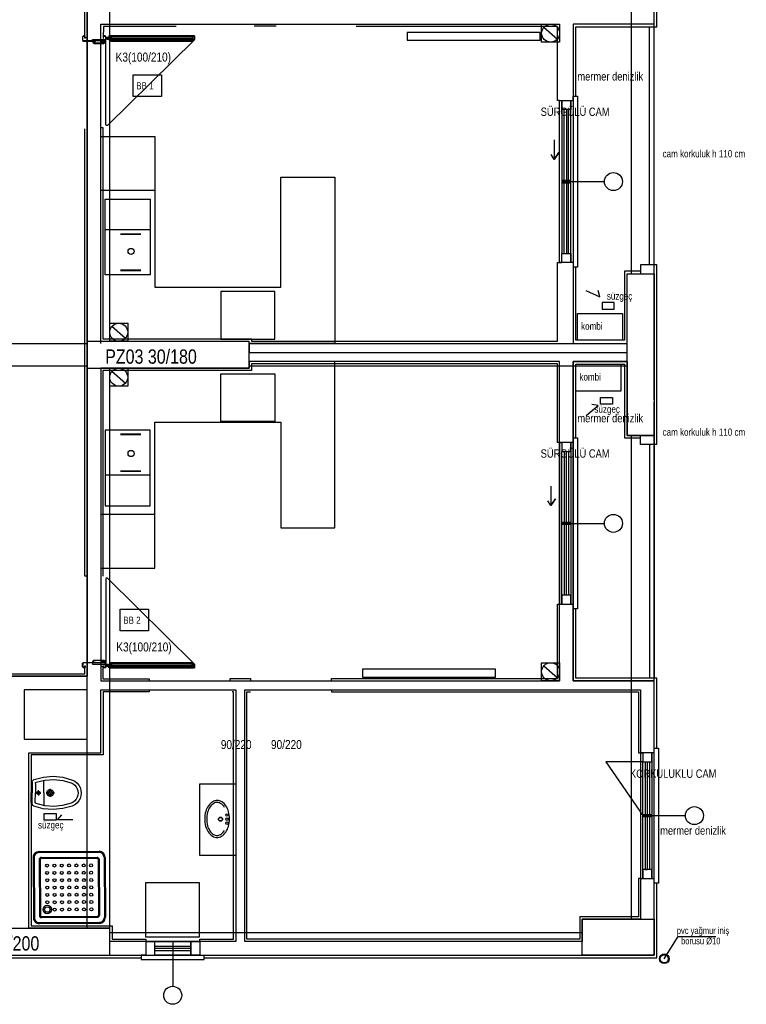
# Model space of a CAD drawing. Header units: centimetres. Extents: x 0 to 14545, y -30 to 2970.
# Tile 4 of 33: x 1694 to 2097, y 654 to 1201. Entities that reach past the tile are written whole.
import ezdxf

# ---------------------------------------------------------------- set-up
doc = ezdxf.new("R2010")
doc.units = ezdxf.units.CM
doc.layers.add('ASN-MIMARI', color=8, linetype='CONTINUOUS')
doc.styles.get("Standard").update_dxf_attribs({"font": 'arial.ttf', "width": 0.8})

msp = doc.modelspace()

# ---------------------------------------------------------------- linework, layer by layer
at = {"layer": 'ASN-MIMARI'}
for p, q in [((1741.8, 1191.23), (1741.53, 1191.23)), ((1741.53, 1190.95), (1743.13, 1190.95)), ((1741.8, 1190.67), (1741.53, 1190.67)), ((1741.53, 1142.82), (1741.53, 1189.8)), ((1742.33, 1190.15), (1742.33, 1191.75)), ((1742.84, 1190.64), (1743.18, 1190.64)), ((1742.87, 1191.19), (1743.18, 1191.19)), ((1744.13, 1190.2), (1744.18, 1190.2)), ((1744.53, 1190.85), (1789.41, 1190.85)), ((1789.81, 1190.2), (1789.76, 1190.2)), ((1766.13, 1084.55), (1741.13, 1084.55)), ((1749.53, 1082.33), (1760.91, 1082.33)), ((1749.53, 1082.03), (1760.91, 1082.03)), ((1760.91, 1062.08), (1749.53, 1062.08)), ((1760.91, 1061.78), (1749.53, 1061.78)), ((1760.91, 970.84), (1749.53, 970.84)), ((1760.91, 970.54), (1749.53, 970.54)), ((1766.13, 948.06), (1741.13, 948.06)), ((1749.53, 950.59), (1760.91, 950.59)), ((1749.53, 950.29), (1760.91, 950.29)), ((1741.53, 890.48), (1741.53, 843.5)), ((1742.33, 843.15), (1742.33, 841.55)), ((1744.13, 843.1), (1744.18, 843.1)), ((1789.81, 843.1), (1789.76, 843.1)), ((1741.8, 842.63), (1741.53, 842.63)), ((1741.53, 842.35), (1743.13, 842.35)), ((1741.8, 842.08), (1741.53, 842.08)), ((1742.84, 842.66), (1743.18, 842.66)), ((1742.87, 842.11), (1743.18, 842.11)), ((1744.53, 842.45), (1789.41, 842.45)), ((1700.56, 777.46), (1700.53, 771.51)), ((1707.03, 771.47), (1707.06, 778.53)), ((1700.05, 776.91), (1700.03, 771.51)), ((1700.56, 777.26), (1700.41, 777.26)), ((1702.3, 776.74), (1702.28, 771.5)), ((1704.03, 771.49), (1704.03, 772.89)), ((1710.53, 771.46), (1710.54, 773.68)), ((1700, 766.11), (1700.03, 771.51)), ((1700.5, 765.56), (1700.53, 771.51)), ((1702.25, 766.25), (1702.28, 771.5)), ((1702.81, 771.49), (1705.36, 771.48)), ((1704.03, 771.49), (1704.02, 770.09)), ((1707.03, 771.47), (1706.99, 764.41)), ((1708.27, 771.47), (1712.84, 771.44)), ((1710.53, 771.46), (1710.52, 769.23)), ((1700.5, 765.76), (1700.35, 765.76)), ((1704.31, 738.82), (1737.67, 739)), ((1701, 735.47), (1701.17, 702.11)), ((1701.55, 735.47), (1701.73, 702.11)), ((1704.32, 738.26), (1737.68, 738.44)), ((1704.34, 734.37), (1704.5, 703.24)), ((1704.89, 734.37), (1705.06, 703.24)), ((1705.44, 735.49), (1736.58, 735.65)), ((1705.45, 734.93), (1736.58, 735.1)), ((1737.14, 734.54), (1737.31, 703.41)), ((1737.7, 734.55), (1737.86, 703.41)), ((1740.47, 735.67), (1740.65, 702.32)), ((1741.03, 735.68), (1741.2, 702.32)), ((1705.62, 702.69), (1736.75, 702.85)), ((1705.62, 702.13), (1736.76, 702.29)), ((1704.52, 699.34), (1737.88, 699.52)), ((1704.53, 698.79), (1737.89, 698.96)), ((2051.7, 679.23), (2059.35, 691.65)), ((2059.35, 691.65), (2080.29, 691.65))]:
    msp.add_line(p, q, dxfattribs=at)
for points in [[(1731.25, 1603.06), (1731.09, 2193.81), (1656.09, 2193.81), (1656.09, 836.31), (1731.09, 836.31)], [(1993.59, 1531.31), (1993.59, 1456.31), (1731.09, 1456.31), (1731.09, 836.31), (1656.09, 836.31), (1656.09, 2193.81), (1731.09, 2193.81), (1731.09, 1604.31), (1743.59, 1604.31), (1743.59, 1531.31), (1993.59, 1531.31)], [(2046.09, 1198.81), (2046.09, 1356.31), (2001.09, 1356.31), (2001.09, 1676.31), (2046.09, 1676.31), (2046.09, 1698.81)], [(1731.09, 1191.31), (1729.84, 1191.31), (1729.84, 1456.31), (1731.09, 1456.31)], [(1731.09, 836.31), (1731.09, 1451.31)], [(2033.59, 1060.06), (2033.59, 1341.31)], [(2046.09, 1060.06), (2046.09, 1341.31)], [(1731.09, 1022.56), (1731.09, 1321.31)], [(1743.59, 1022.56), (1743.59, 1321.31)], [(2001.09, 1158.81), (2002.59, 1158.81), (2002.59, 1197.31), (2046.09, 1197.31), (2047.59, 1197.31), (2047.59, 1236.31)], [(1731.09, 1022.56), (1738.59, 1022.56), (1738.59, 1197.54), (1738.59, 1198.79), (1993.59, 1198.81)], [(1993.59, 1198.81), (1993.59, 1188.81), (1983.59, 1188.81), (1983.59, 1198.81), (1993.59, 1198.81)], [(2046.09, 1198.81), (2001.09, 1198.81), (2001.09, 1041.31), (2001.09, 1021.31), (2031.09, 1021.31), (2031.09, 1060.06), (2046.09, 1060.06)], [(2001.09, 1021.31), (2031.09, 1021.31), (2031.09, 1060.06), (2038.3, 1060.06), (2038.59, 1060.06), (2038.59, 1060.06), (2046.09, 1060.06), (2046.09, 1198.81), (2001.09, 1198.81), (2001.09, 1021.31)], [(1780.61, 1197.54), (1740.11, 1197.54), (1740.03, 1191.11)], [(1836.01, 1197.66), (1823.81, 1197.63)], [(1993.59, 1156.31), (1992.34, 1156.31), (1992.34, 1197.56), (1880.58, 1197.56)], [(1908.93, 1194.27), (1908.93, 1189.89), (1982.82, 1189.89), (1982.82, 1194.27), (1908.93, 1194.27)], [(1984.83, 1197.11), (1992.34, 1190.51)], [(2043.59, 1065.06), (2043.59, 1197.31)], [(2046.09, 1041.56), (2046.09, 1197.31)], [(2046.09, 1041.56), (2046.09, 1197.31)], [(1729.53, 1192.1), (1729.03, 1192.1), (1729.53, 1192.1), (1729.83, 1191.8), (1729.83, 1191.11), (1730.03, 1191.11), (1730.03, 1191.8), (1729.53, 1192.3), (1729.03, 1192.3), (1728.53, 1191.8), (1728.53, 1189.8), (1729.03, 1189.3), (1734.56, 1189.3), (1734.56, 1189.5), (1729.03, 1189.5), (1728.73, 1189.8), (1728.73, 1191.8), (1729.03, 1192.1)], [(1741, 1190.31), (1741, 1189.56), (1734.02, 1189.56), (1734.02, 1190.31), (1741, 1190.31)], [(1739.37, 1189.3), (1741.03, 1189.3), (1741.53, 1189.8), (1741.53, 1191.8), (1741.03, 1192.3), (1740.53, 1192.3), (1740.03, 1191.8), (1740.03, 1191.11), (1740.23, 1191.11), (1740.23, 1191.8), (1740.53, 1192.1), (1741.03, 1192.1), (1741.33, 1191.8), (1741.33, 1189.8), (1741.03, 1189.5), (1739.17, 1189.5), (1739.17, 1188.3), (1740.31, 1188.3), (1740.31, 1188.25), (1734.78, 1188.25), (1734.48, 1188.55), (1734.48, 1188.8), (1734.78, 1189.1), (1735.62, 1189.1), (1735.62, 1189.3), (1734.78, 1189.3), (1734.28, 1188.8), (1734.28, 1188.55), (1734.78, 1188.05), (1740.31, 1188.05), (1740.31, 1188.5), (1739.37, 1188.5), (1739.37, 1189.3)], [(1740.37, 1188.55), (1740.58, 1188.28), (1740.63, 1188.08), (1740.63, 1188.55), (1740.63, 1189.25), (1739.44, 1189.25), (1739.44, 1188.55), (1740.37, 1188.55)], [(1740.33, 1188.65), (1740.26, 1189.15), (1740.53, 1189.15), (1740.53, 1188.59), (1740.39, 1188.65), (1740.37, 1188.65), (1740.33, 1188.65)], [(1790.76, 1190.2), (1742.33, 1142.51), (1741.53, 1142.51)], [(1790.66, 1192.25), (1790.66, 1190.3), (1789.81, 1190.3), (1789.81, 1190.2), (1790.76, 1190.2), (1790.76, 1192.35), (1743.18, 1192.35), (1743.18, 1190.2), (1744.13, 1190.2), (1744.13, 1190.3), (1743.28, 1190.3), (1743.28, 1192.25), (1790.66, 1192.25)], [(1743.28, 1190.55), (1744.23, 1190.55), (1744.23, 1192.15), (1743.28, 1192.15)], [(1790.51, 1190.45), (1789.66, 1190.45), (1789.66, 1189.45), (1744.28, 1189.45), (1744.28, 1190.45), (1743.43, 1190.45), (1743.43, 1190.35), (1744.18, 1190.35), (1744.18, 1189.35), (1789.76, 1189.35), (1789.76, 1190.35), (1790.51, 1190.35), (1790.51, 1190.45)], [(1744.53, 1192), (1746.83, 1192), (1746.83, 1192.2), (1744.33, 1192.2), (1744.33, 1189.5), (1746.83, 1189.5), (1746.83, 1189.7), (1744.53, 1189.7), (1744.53, 1192)], [(1787.06, 1192.2), (1787.06, 1191.95), (1789.36, 1191.95), (1789.36, 1191.6), (1744.58, 1191.6), (1744.58, 1191.95), (1746.88, 1191.95), (1746.88, 1192.2), (1787.06, 1192.2)], [(1787.06, 1189.75), (1789.36, 1189.75), (1789.36, 1190.1), (1744.58, 1190.1), (1744.58, 1189.75), (1746.88, 1189.75), (1746.88, 1189.5), (1787.06, 1189.5), (1787.06, 1189.75)], [(1789.61, 1192.2), (1787.11, 1192.2), (1787.11, 1192), (1789.41, 1192), (1789.41, 1189.7), (1787.11, 1189.7), (1787.11, 1189.5), (1789.61, 1189.5), (1789.61, 1192.2)], [(1790.66, 1190.55), (1789.71, 1190.55), (1789.71, 1192.15), (1790.66, 1192.15)], [(1756.71, 1170.74), (1772.3, 1170.74), (1772.3, 1158.61), (1756.71, 1158.61), (1756.71, 1170.74)], [(1993.59, 1066.31), (1993.59, 1156.31), (2001.09, 1156.31), (2001.09, 1066.31), (1993.59, 1066.31), (1994.84, 1066.31), (1994.84, 1071.31), (1999.84, 1071.31), (1999.84, 1066.31), (1999.84, 1156.31), (1999.84, 1151.31), (1994.84, 1151.31), (1994.84, 1156.31), (1994.84, 1071.31), (1996.09, 1071.31), (1996.09, 1110.68)], [(2001.09, 1156.31), (2001.09, 1158.81), (2003.59, 1158.81), (2003.59, 1086.31), (2003.59, 1063.81), (2001.09, 1063.81)], [(1996.09, 1111.93), (1996.09, 1151.31)], [(1997.34, 1151.31), (1997.34, 1111.93)], [(1998.59, 1111.93), (1998.59, 1151.31)], [(1731.09, 891.99), (1729.84, 891.99), (1729.83, 1140.62)], [(1738.59, 1141.31), (1739.84, 1141.31), (1739.84, 1023.81), (1822.34, 1023.81), (1822.34, 1022.56), (1992.34, 1022.56), (1992.34, 1066.31), (1993.59, 1066.31)], [(1738.59, 1136.31), (1768.59, 1136.31), (1768.59, 1106.31), (1738.59, 1106.31)], [(1738.59, 1136.31), (1768.59, 1136.31), (1768.59, 1052.56), (1838.59, 1052.56), (1838.59, 1113.81), (1868.59, 1113.81), (1868.59, 1021.31), (1821.09, 1021.31)], [(1990.54, 1134.5), (1990.54, 1123.61), (1993.09, 1127.43), (1990.54, 1123.61), (1988.8, 1126.28)], [(1990.54, 1134.5), (1990.54, 1123.61)], [(1738.59, 1021.31), (1738.59, 1111.31)], [(1994.84, 1110.68), (1999.84, 1110.68), (1999.84, 1111.93), (1994.84, 1111.93), (1994.84, 1110.68)], [(1994.84, 1111.31), (2018.46, 1111.31)], [(1997.34, 1110.68), (1997.34, 1071.31), (1998.59, 1071.31), (1998.59, 1110.68)], [(1741.13, 1059.55), (1741.13, 1101.55), (1766.13, 1101.55), (1766.13, 1059.55), (1741.13, 1059.55)], [(2038.59, 1061.56), (2029.59, 1061.56), (2029.59, 1034.06), (2029.59, 1023.06), (2002.59, 1023.06), (2002.59, 1063.81)], [(2046.09, 1040.06), (2046.09, 1065.06), (2038.59, 1065.06), (2038.59, 1060.06)], [(2046.09, 988.81), (2046.09, 965.31), (2047.59, 965.31), (2047.59, 1040.06), (2047.59, 1065.06), (2046.09, 1065.06)], [(2046.09, 1060.06), (2046.09, 970.06), (2031.09, 970.06), (2031.09, 1060.06), (2046.09, 1060.06)], [(1805.4, 1023.63), (1835.4, 1023.63), (1835.4, 1050.27), (1805.4, 1050.27), (1805.4, 1023.63)], [(2008.12, 1050.75), (2015.9, 1047.25), (2014.97, 1050.71)], [(2023.95, 1044.06), (2017.25, 1044.06), (2017.25, 1040.36), (2023.95, 1040.36), (2023.95, 1044.06)], [(2046.09, 990.06), (2046.09, 1040.06)], [(2003.5, 1038.06), (2028.5, 1038.06), (2028.5, 1023.06), (2003.5, 1023.06), (2003.5, 1038.06)], [(1753.59, 1032.56), (1753.59, 1022.56), (1743.59, 1022.56), (1743.59, 1032.56), (1753.59, 1032.56)], [(1744.83, 1030.86), (1752.34, 1024.26)], [(1656.09, 1021.31), (1731.09, 1021.31)], [(1731.09, 1007.56), (1731.09, 1022.56)], [(1731.09, 1022.56), (1821.09, 1022.56)], [(1821.09, 1007.56), (1821.09, 1022.56)], [(1821.09, 1021.31), (2031.09, 1021.31)], [(1821.09, 1021.31), (1821.09, 1016.31), (2031.09, 1016.31)], [(1656.09, 1008.81), (1731.09, 1008.81)], [(1731.09, 1007.56), (1821.09, 1007.56)], [(1731.09, 696.31), (1731.09, 1007.56)], [(1993.59, 1011.31), (1821.09, 1011.31), (1821.09, 1007.56), (1738.59, 1007.56), (1738.59, 833.81), (1993.59, 833.81), (1993.59, 1011.31)], [(1738.59, 896.31), (1768.59, 896.31), (1768.59, 977.56), (1838.59, 977.56), (1838.59, 918.81), (1868.59, 918.81), (1868.59, 1011.31), (1821.09, 1011.31)], [(1738.59, 1007.56), (1738.59, 921.31)], [(1822.34, 1007.56), (1822.34, 1006.31), (1739.84, 1006.31), (1739.84, 891.99)], [(1743.59, 696.31), (1743.59, 1007.56)], [(1753.59, 1007.56), (1753.59, 997.56), (1743.59, 997.56), (1743.59, 1007.56), (1753.59, 1007.56)], [(1821.09, 1008.81), (2031.09, 1008.81)], [(1993.59, 966.31), (1992.34, 966.31), (1992.34, 1010.06), (1822.34, 1010.06), (1822.34, 1007.56)], [(2046.09, 833.81), (2001.09, 833.81), (2001.09, 1011.31), (2001.09, 1011.31), (2031.09, 1011.31), (2031.09, 970.06), (2046.09, 970.06)], [(2001.09, 1011.31), (2001.09, 833.81), (2046.09, 833.81), (2046.09, 970.06), (2038.59, 970.06), (2038.59, 970.06), (2031.09, 970.06), (2031.09, 1011.31), (2001.09, 1011.31)], [(2001.09, 968.81), (2002.59, 968.81), (2002.59, 1009.81), (2029.59, 1009.81), (2029.59, 968.81), (2038.59, 968.81)], [(2002.59, 1009.81), (2027.59, 1009.81), (2027.59, 994.81), (2002.59, 994.81), (2002.59, 1009.81)], [(1744.83, 1005.86), (1752.34, 999.26)], [(1805.4, 1004.51), (1835.4, 1004.51), (1835.4, 977.87), (1805.4, 977.87), (1805.4, 1004.51)], [(2022.99, 987.5), (2016.29, 987.5), (2016.29, 991.2), (2022.99, 991.2), (2022.99, 987.5)], [(2008.4, 981.33), (2014.98, 986.76), (2011.47, 987.47)], [(2046.09, 990.06), (2046.09, 965.06), (2038.59, 965.06), (2038.59, 970.06)], [(2046.09, 835.31), (2046.09, 988.81)], [(2046.09, 988.81), (2046.09, 835.31)], [(1741.13, 973.06), (1741.13, 931.06), (1766.13, 931.06), (1766.13, 973.06), (1741.13, 973.06)], [(2033.59, 701.31), (2033.59, 970.06)], [(2046.09, 701.31), (2046.09, 970.06)], [(1993.59, 966.31), (1993.59, 876.31), (2001.09, 876.31), (2001.09, 966.31), (1993.59, 966.31), (1994.84, 966.31), (1994.84, 961.31), (1999.84, 961.31), (1999.84, 966.31), (1999.84, 876.31), (1999.84, 881.31), (1994.84, 881.31), (1994.84, 876.31), (1994.84, 961.31), (1996.09, 961.31), (1996.09, 921.93)], [(2001.09, 966.31), (2001.09, 968.81), (2003.59, 968.81), (2003.59, 896.31), (2003.59, 873.81), (2001.09, 873.81)], [(2043.51, 965.06), (2043.59, 835.31)], [(1997.34, 921.93), (1997.34, 961.31), (1998.59, 961.31), (1998.59, 921.93)], [(1988.71, 942.03), (1988.71, 931.15), (1991.26, 934.97), (1988.71, 931.15), (1986.97, 933.81)], [(1988.71, 942.03), (1988.71, 931.15)], [(1738.59, 896.31), (1768.59, 896.31), (1768.59, 926.31), (1738.59, 926.31)], [(1994.84, 921.93), (1999.84, 921.93), (1999.84, 920.68), (1994.84, 920.68), (1994.84, 921.93)], [(1994.84, 921.31), (2018.46, 921.31)], [(1996.09, 920.68), (1996.09, 881.31)], [(1997.34, 881.31), (1997.34, 920.68)], [(1998.59, 920.68), (1998.59, 881.31)], [(1790.76, 843.1), (1742.33, 890.79), (1741.53, 890.79)], [(1866.86, 833.81), (1866.85, 835.06), (1992.35, 835.06), (1992.35, 876.31), (1993.59, 876.31)], [(1749.47, 873.63), (1765.06, 873.63), (1765.06, 861.5), (1749.47, 861.5), (1749.47, 873.63)], [(2047.59, 796.31), (2047.59, 833.81), (2047.59, 835.31), (2002.59, 835.31), (2002.59, 873.81)], [(1729.53, 841.2), (1729.03, 841.2), (1729.53, 841.2), (1729.83, 841.5), (1729.83, 842.19), (1730.03, 842.19), (1730.03, 841.5), (1729.53, 841), (1729.03, 841), (1728.53, 841.5), (1728.53, 843.5), (1729.03, 844), (1734.56, 844), (1734.56, 843.8), (1729.03, 843.8), (1728.73, 843.5), (1728.73, 841.5), (1729.03, 841.2)], [(1741, 842.99), (1741, 843.74), (1734.02, 843.74), (1734.02, 842.99), (1741, 842.99)], [(1739.37, 844), (1741.03, 844), (1741.53, 843.5), (1741.53, 841.5), (1741.03, 841), (1740.53, 841), (1740.03, 841.5), (1740.03, 842.19), (1740.23, 842.19), (1740.23, 841.5), (1740.53, 841.2), (1741.03, 841.2), (1741.33, 841.5), (1741.33, 843.5), (1741.03, 843.8), (1739.17, 843.8), (1739.17, 845), (1740.31, 845), (1740.31, 845.05), (1734.78, 845.05), (1734.48, 844.75), (1734.48, 844.5), (1734.78, 844.2), (1735.62, 844.2), (1735.62, 844), (1734.78, 844), (1734.28, 844.5), (1734.28, 844.75), (1734.78, 845.25), (1740.31, 845.25), (1740.31, 844.8), (1739.37, 844.8), (1739.37, 844)], [(1740.37, 844.75), (1740.58, 845.02), (1740.63, 845.22), (1740.63, 844.75), (1740.63, 844.05), (1739.44, 844.05), (1739.44, 844.75), (1740.37, 844.75)], [(1740.33, 844.65), (1740.26, 844.15), (1740.53, 844.15), (1740.53, 844.72), (1740.39, 844.65), (1740.37, 844.65), (1740.33, 844.65)], [(1790.66, 841.05), (1790.66, 843), (1789.81, 843), (1789.81, 843.1), (1790.76, 843.1), (1790.76, 840.95), (1743.18, 840.95), (1743.18, 843.1), (1744.13, 843.1), (1744.13, 843), (1743.28, 843), (1743.28, 841.05), (1790.66, 841.05)], [(1790.51, 842.85), (1789.66, 842.85), (1789.66, 843.85), (1744.28, 843.85), (1744.28, 842.85), (1743.43, 842.85), (1743.43, 842.95), (1744.18, 842.95), (1744.18, 843.95), (1789.76, 843.95), (1789.76, 842.95), (1790.51, 842.95), (1790.51, 842.85)], [(1744.53, 841.3), (1746.83, 841.3), (1746.83, 841.1), (1744.33, 841.1), (1744.33, 843.8), (1746.83, 843.8), (1746.83, 843.6), (1744.53, 843.6), (1744.53, 841.3)], [(1787.06, 843.55), (1789.36, 843.55), (1789.36, 843.2), (1744.58, 843.2), (1744.58, 843.55), (1746.88, 843.55), (1746.88, 843.8), (1787.06, 843.8), (1787.06, 843.55)], [(1789.61, 841.1), (1787.11, 841.1), (1787.11, 841.3), (1789.41, 841.3), (1789.41, 843.6), (1787.11, 843.6), (1787.11, 843.8), (1789.61, 843.8), (1789.61, 841.1)], [(1993.59, 843.81), (1993.59, 833.81), (1983.59, 833.81), (1983.59, 843.81), (1993.59, 843.81)], [(1656.09, 841.99), (1657.32, 842.22), (1657.32, 837.72), (1729.82, 837.72), (1729.83, 841.85)], [(1738.59, 841.99), (1739.83, 841.87), (1739.83, 834.87), (1765.51, 834.87), (1765.51, 833.81)], [(1743.28, 842.75), (1744.23, 842.75), (1744.23, 841.15), (1743.28, 841.15)], [(1787.06, 841.1), (1787.06, 841.35), (1789.36, 841.35), (1789.36, 841.7), (1744.58, 841.7), (1744.58, 841.35), (1746.88, 841.35), (1746.88, 841.1), (1787.06, 841.1)], [(1790.66, 842.75), (1789.71, 842.75), (1789.71, 841.15), (1790.66, 841.15)], [(1884.06, 840.22), (1884.06, 835.84), (1957.95, 835.84), (1957.95, 840.22), (1884.06, 840.22)], [(1984.83, 842.11), (1992.34, 835.51)], [(1341.09, 833.81), (1341.09, 681.31), (2046.09, 681.31), (2046.09, 833.81)], [(1810.51, 833.81), (1810.51, 835.06), (1821.85, 835.06), (1821.86, 834.17)], [(1696.09, 801.31), (1731.09, 801.31), (1731.09, 828.81), (1696.09, 828.81), (1696.09, 801.31)], [(1698.59, 793.81), (1738.59, 793.81), (1738.59, 828.81), (1813.59, 828.81), (1813.59, 688.81), (1743.59, 688.81), (1743.59, 696.31), (1698.59, 696.31), (1698.59, 728.81), (1698.59, 728.81), (1698.59, 793.81)], [(1765.5, 828.81), (1765.49, 827.56), (1739.99, 827.56), (1739.99, 792.56), (1699.99, 792.56), (1699.99, 697.56), (1744.99, 697.56), (1744.99, 690.06), (1763.59, 690.06), (1763.59, 688.81)], [(1793.59, 688.81), (1793.59, 690.06), (1812.34, 690.06), (1812.34, 827.56), (1811.66, 827.56)], [(1818.59, 828.81), (2038.59, 828.81), (2038.59, 701.31), (2006.09, 701.31), (2006.09, 688.81), (1818.59, 688.81), (1818.59, 828.81)], [(2038.59, 723.81), (2037.34, 723.81), (2037.34, 702.56), (2004.84, 702.56), (2004.84, 690.06), (1819.84, 690.06), (1819.84, 827.56), (1821.87, 827.56)], [(1866.87, 828.81), (1866.87, 827.56), (2037.37, 827.56), (2037.37, 793.81), (2038.59, 793.81)], [(2038.59, 793.81), (2038.59, 723.81), (2046.09, 723.81), (2046.09, 793.81), (2038.59, 793.81), (2039.84, 793.81), (2039.84, 788.81), (2044.84, 788.81), (2044.84, 793.81), (2044.84, 723.81), (2044.84, 728.81), (2039.84, 728.81), (2039.84, 723.81), (2039.84, 788.81), (2041.09, 788.81), (2041.09, 759.43)], [(2046.09, 793.81), (2046.09, 796.31), (2048.59, 796.31), (2048.59, 723.81), (2048.59, 721.31), (2046.09, 721.31)], [(2039.84, 788.81), (2019.26, 788.81), (2039.84, 758.81)], [(2042.34, 759.43), (2042.34, 788.81), (2043.59, 788.81), (2043.59, 759.43)], [(1700.56, 777.46), (1700.59, 777.76), (1700.68, 778.05), (1700.83, 778.31), (1701.03, 778.54), (1701.27, 778.72), (1701.54, 778.86)], [(1701.54, 778.86), (1706.8, 780.26), (1712.22, 780.7), (1717.64, 780.14), (1722.86, 778.62)], [(1702.3, 776.74), (1702.32, 776.9), (1702.37, 777.04), (1702.45, 777.18), (1702.55, 777.29), (1702.67, 777.39), (1702.81, 777.45)], [(1702.81, 777.45), (1707.62, 778.62), (1712.56, 778.94), (1717.48, 778.39), (1722.22, 776.99)], [(1722.86, 778.62), (1724.24, 777.91), (1725.45, 776.95), (1726.44, 775.76), (1727.18, 774.39), (1727.63, 772.91), (1727.78, 771.37)], [(1700.05, 776.91), (1700.06, 776.99), (1700.09, 777.06), (1700.13, 777.13), (1700.19, 777.18), (1700.25, 777.22), (1700.33, 777.25), (1700.41, 777.26)], [(1703.15, 771.49), (1703.17, 771.68), (1703.23, 771.85), (1703.32, 772.01), (1703.45, 772.14), (1703.59, 772.25), (1703.76, 772.32), (1703.94, 772.36), (1704.12, 772.36), (1704.3, 772.32), (1704.47, 772.24), (1704.62, 772.14), (1704.74, 772), (1704.83, 771.84), (1704.88, 771.67), (1704.9, 771.48)], [(1708.65, 771.47), (1708.7, 771.85), (1708.82, 772.23), (1709.02, 772.57), (1709.28, 772.86), (1709.6, 773.08), (1709.96, 773.24), (1710.34, 773.32), (1710.73, 773.32), (1711.12, 773.24), (1711.47, 773.07), (1711.79, 772.84), (1712.05, 772.55), (1712.24, 772.21), (1712.36, 771.84), (1712.4, 771.45)], [(1709.38, 771.46), (1709.4, 771.7), (1709.48, 771.93), (1709.6, 772.14), (1709.76, 772.31), (1709.96, 772.45), (1710.18, 772.55), (1710.41, 772.6), (1710.65, 772.6), (1710.89, 772.55), (1711.11, 772.45), (1711.3, 772.31), (1711.46, 772.13), (1711.58, 771.92), (1711.65, 771.69), (1711.68, 771.45)], [(1722.22, 776.99), (1723.29, 776.44), (1724.22, 775.69), (1724.99, 774.77), (1725.56, 773.72), (1725.91, 772.57), (1726.03, 771.38)], [(1813.59, 736.58), (1793.59, 736.58), (1793.59, 776.58), (1813.59, 776.58)], [(1704.9, 771.48), (1704.88, 771.3), (1704.82, 771.13), (1704.73, 770.97), (1704.61, 770.84), (1704.46, 770.73), (1704.29, 770.66), (1704.11, 770.62), (1703.93, 770.62), (1703.75, 770.66), (1703.59, 770.73), (1703.44, 770.84), (1703.32, 770.98), (1703.23, 771.14), (1703.17, 771.31), (1703.15, 771.49)], [(1712.4, 771.45), (1712.36, 771.06), (1712.24, 770.68), (1712.04, 770.35), (1711.77, 770.06), (1711.46, 769.83), (1711.1, 769.67), (1710.71, 769.59), (1710.32, 769.59), (1709.94, 769.68), (1709.58, 769.84), (1709.27, 770.07), (1709, 770.36), (1708.81, 770.7), (1708.69, 771.08), (1708.65, 771.47)], [(1711.68, 771.45), (1711.65, 771.21), (1711.58, 770.98), (1711.45, 770.78), (1711.29, 770.6), (1711.1, 770.46), (1710.88, 770.36), (1710.64, 770.31), (1710.4, 770.31), (1710.17, 770.36), (1709.95, 770.46), (1709.75, 770.61), (1709.59, 770.78), (1709.47, 770.99), (1709.4, 771.22), (1709.38, 771.46)], [(1726.03, 771.38), (1725.9, 770.18), (1725.54, 769.04), (1724.96, 767.99), (1724.18, 767.08), (1723.24, 766.34), (1722.16, 765.8)], [(1727.78, 771.37), (1727.61, 769.83), (1727.15, 768.35), (1726.4, 766.99), (1725.39, 765.82), (1724.17, 764.86), (1722.79, 764.17)], [(1800.85, 766.58), (1800.16, 766.11), (1799.53, 765.57), (1798.95, 764.96), (1798.44, 764.29)], [(1803.34, 767.27), (1802.69, 767.23), (1802.05, 767.1), (1801.43, 766.88), (1800.85, 766.58)], [(1805.81, 766.55), (1805.23, 766.86), (1804.62, 767.08), (1803.99, 767.22), (1803.34, 767.27)], [(1808.19, 764.22), (1807.69, 764.9), (1807.12, 765.51), (1806.49, 766.07), (1805.81, 766.55)], [(1700.35, 765.76), (1700.27, 765.77), (1700.2, 765.79), (1700.13, 765.83), (1700.08, 765.89), (1700.03, 765.96), (1700.01, 766.03), (1700, 766.11)], [(1701.47, 764.15), (1701.19, 764.28), (1700.96, 764.47), (1700.76, 764.7), (1700.62, 764.97), (1700.53, 765.26), (1700.5, 765.56)], [(1722.79, 764.17), (1717.55, 762.7), (1712.13, 762.2), (1706.71, 762.69), (1701.47, 764.15)], [(1702.75, 765.54), (1702.61, 765.61), (1702.49, 765.7), (1702.39, 765.82), (1702.31, 765.95), (1702.27, 766.1), (1702.25, 766.25)], [(1722.16, 765.8), (1717.4, 764.45), (1712.48, 763.95), (1707.55, 764.32), (1702.75, 765.54)], [(1796.96, 761.12), (1796.71, 760.12), (1796.53, 759.1), (1796.42, 758.07), (1796.37, 757.04)], [(1798.44, 764.29), (1797.98, 763.55), (1797.57, 762.77), (1797.23, 761.96), (1796.96, 761.12)], [(1799.35, 763.68), (1798.93, 763.01), (1798.57, 762.3), (1798.26, 761.57), (1798.01, 760.82)], [(1801.42, 765.65), (1800.83, 765.24), (1800.28, 764.77), (1799.78, 764.25), (1799.35, 763.68)], [(1803.33, 766.18), (1802.83, 766.14), (1802.34, 766.04), (1801.87, 765.88), (1801.42, 765.65)], [(1805.23, 765.62), (1804.79, 765.86), (1804.32, 766.03), (1803.83, 766.14), (1803.33, 766.18)], [(1807.43, 763.38), (1806.98, 764.03), (1806.46, 764.63), (1805.87, 765.16), (1805.23, 765.62)], [(1809.63, 761.03), (1809.36, 761.87), (1809.03, 762.69), (1808.64, 763.47), (1808.19, 764.22)], [(1810.15, 756.94), (1810.13, 757.98), (1810.03, 759.01), (1809.86, 760.03), (1809.63, 761.03)], [(1713.84, 756.37), (1707.14, 756.37), (1707.14, 760.07), (1713.84, 760.07), (1713.84, 756.37)], [(1723.17, 756.49), (1714.65, 756.49), (1716.91, 759.27)], [(1796.37, 757.04), (1796.4, 756), (1796.5, 754.97), (1796.67, 753.95), (1796.9, 752.95)], [(1798.01, 760.82), (1797.78, 759.89), (1797.61, 758.95), (1797.51, 757.99), (1797.47, 757.03)], [(1797.47, 757.03), (1797.49, 756.07), (1797.58, 755.11), (1797.74, 754.17), (1797.96, 753.23)], [(1809.57, 752.86), (1809.82, 753.86), (1810, 754.88), (1810.11, 755.91), (1810.15, 756.94)], [(2039.84, 759.43), (2044.84, 759.43), (2044.84, 758.18), (2039.84, 758.18), (2039.84, 759.43)], [(2039.84, 758.81), (2063.46, 758.81)], [(2041.09, 758.18), (2041.09, 728.81), (2042.34, 728.81), (2042.34, 758.18)], [(2043.59, 758.18), (2043.59, 728.81)], [(1796.9, 752.95), (1797.17, 752.11), (1797.5, 751.29), (1797.89, 750.51), (1798.34, 749.76)], [(1797.96, 753.23), (1798.2, 752.48), (1798.49, 751.74), (1798.85, 751.04), (1799.25, 750.36)], [(1799.25, 750.36), (1799.68, 749.78), (1800.17, 749.25), (1800.71, 748.77), (1801.3, 748.36)], [(1805.11, 748.33), (1805.76, 748.78), (1806.35, 749.31), (1806.88, 749.9), (1807.34, 750.55)], [(1808.09, 749.69), (1808.55, 750.43), (1808.95, 751.21), (1809.3, 752.02), (1809.57, 752.86)], [(1798.34, 749.76), (1798.84, 749.08), (1799.41, 748.47), (1800.04, 747.91), (1800.72, 747.43)], [(1800.72, 747.43), (1801.29, 747.13), (1801.91, 746.9), (1802.54, 746.76), (1803.19, 746.71)], [(1801.3, 748.36), (1801.74, 748.12), (1802.21, 747.95), (1802.7, 747.84), (1803.2, 747.81)], [(1803.19, 746.71), (1803.84, 746.75), (1804.48, 746.88), (1805.1, 747.1), (1805.68, 747.4)], [(1803.2, 747.81), (1803.7, 747.84), (1804.19, 747.94), (1804.66, 748.1), (1805.11, 748.33)], [(1805.68, 747.4), (1806.37, 747.87), (1807, 748.41), (1807.58, 749.02), (1808.09, 749.69)], [(1741.03, 735.68), (1740.94, 736.42), (1740.69, 737.12), (1740.29, 737.75), (1739.76, 738.28), (1739.12, 738.67), (1738.42, 738.92), (1737.67, 739)], [(1704.31, 738.82), (1703.57, 738.73), (1702.87, 738.48), (1702.24, 738.08), (1701.71, 737.55), (1701.32, 736.91), (1701.08, 736.21), (1701, 735.47)], [(1704.32, 738.26), (1703.7, 738.19), (1703.11, 737.98), (1702.59, 737.65), (1702.15, 737.2), (1701.82, 736.68), (1701.62, 736.09), (1701.55, 735.47)], [(1705.44, 735.49), (1705.2, 735.46), (1704.96, 735.38), (1704.75, 735.24), (1704.58, 735.07), (1704.45, 734.85), (1704.36, 734.62), (1704.34, 734.37)], [(1705.45, 734.93), (1705.32, 734.92), (1705.21, 734.88), (1705.1, 734.81), (1705.01, 734.72), (1704.95, 734.62), (1704.91, 734.5), (1704.89, 734.37)], [(1737.7, 734.55), (1737.67, 734.8), (1737.58, 735.03), (1737.45, 735.24), (1737.27, 735.41), (1737.06, 735.55), (1736.83, 735.63), (1736.58, 735.65)], [(1737.14, 734.54), (1737.13, 734.67), (1737.08, 734.79), (1737.02, 734.89), (1736.93, 734.98), (1736.82, 735.04), (1736.71, 735.08), (1736.58, 735.1)], [(1740.47, 735.67), (1740.4, 736.29), (1740.19, 736.88), (1739.86, 737.4), (1739.41, 737.84), (1738.88, 738.17), (1738.3, 738.37), (1737.68, 738.44)], [(1763.57, 691.5), (1793.57, 691.5), (1793.57, 721.5), (1763.57, 721.5), (1763.57, 691.5)], [(1796.09, 679.81), (2047.59, 679.81), (2047.59, 721.31)], [(1701.17, 702.11), (1701.26, 701.36), (1701.51, 700.66), (1701.91, 700.03), (1702.44, 699.5), (1703.08, 699.11), (1703.78, 698.87), (1704.53, 698.79)], [(1701.73, 702.11), (1701.8, 701.49), (1702.01, 700.9), (1702.34, 700.38), (1702.79, 699.94), (1703.32, 699.61), (1703.9, 699.41), (1704.52, 699.34)], [(1704.5, 703.24), (1704.53, 702.99), (1704.62, 702.75), (1704.75, 702.54), (1704.93, 702.37), (1705.14, 702.24), (1705.37, 702.16), (1705.62, 702.13)], [(1705.06, 703.24), (1705.07, 703.12), (1705.11, 703), (1705.18, 702.89), (1705.27, 702.81), (1705.38, 702.74), (1705.49, 702.7), (1705.62, 702.69)], [(1736.75, 702.85), (1736.88, 702.87), (1736.99, 702.91), (1737.1, 702.97), (1737.19, 703.06), (1737.25, 703.17), (1737.29, 703.29), (1737.31, 703.41)], [(1736.76, 702.29), (1737, 702.32), (1737.24, 702.41), (1737.45, 702.54), (1737.62, 702.72), (1737.75, 702.93), (1737.84, 703.16), (1737.86, 703.41)], [(1737.88, 699.52), (1738.5, 699.59), (1739.09, 699.8), (1739.61, 700.14), (1740.05, 700.58), (1740.38, 701.11), (1740.58, 701.7), (1740.65, 702.32)], [(1737.89, 698.96), (1738.63, 699.05), (1739.33, 699.3), (1739.96, 699.7), (1740.49, 700.23), (1740.88, 700.87), (1741.12, 701.58), (1741.2, 702.32)], [(2006.09, 681.31), (2006.09, 701.31), (2046.09, 701.31), (2046.09, 681.31), (2006.09, 681.31)], [(1643.59, 696.31), (1743.59, 696.31)], [(1743.59, 681.31), (1743.59, 696.31)], [(1743.59, 693.81), (2006.09, 693.81)], [(1763.59, 688.81), (1763.59, 681.31), (1768.59, 681.31), (1768.59, 688.81), (1763.59, 688.81), (1793.59, 688.81), (1793.59, 681.31), (1788.59, 681.31), (1788.59, 688.81), (1788.59, 681.31), (1768.59, 681.31)], [(1768.59, 686.31), (1788.59, 686.31)], [(1768.59, 685.06), (1788.59, 685.06)], [(1778.59, 688.81), (1778.59, 663.94)], [(1626.09, 679.81), (1761.09, 679.81)], [(1643.59, 681.31), (1743.59, 681.31)], [(1743.59, 681.31), (2006.09, 681.31)], [(1763.59, 681.31), (1761.09, 681.31), (1761.09, 678.81), (1793.59, 678.81), (1796.09, 678.81), (1796.09, 681.31)], [(1768.59, 683.81), (1788.59, 683.81)]]:
    msp.add_lwpolyline(points, dxfattribs=at)
for centre, radius in [((1988.59, 1193.81), 5), ((1742.33, 1190.95), 0.6), ((1742.33, 1190.95), 0.4), ((2023.46, 1111.31), 5), ((1755.49, 1072.47), 1.73), ((1748.59, 1027.56), 5), ((1748.59, 1002.56), 5), ((1755.49, 960.15), 1.73), ((2023.46, 921.31), 5), ((1988.59, 838.81), 5), ((1742.33, 842.35), 0.6), ((1742.33, 842.35), 0.4), ((2068.46, 758.81), 5), ((1805.14, 756.86), 1.15), ((1805.14, 756.86), 0.969), ((1808.77, 756.86), 0.713), ((1808.78, 759.17), 0.713), ((1808.75, 754.62), 0.713), ((1708.8, 731.06), 0.834), ((1712.88, 731.07), 0.834), ((1716.96, 731.09), 0.834), ((1721.04, 731.11), 0.834), ((1725.11, 731.13), 0.834), ((1729.19, 731.16), 0.834), ((1733.27, 731.18), 0.834), ((1708.82, 726.97), 0.834), ((1708.85, 722.9), 0.834), ((1712.9, 726.99), 0.834), ((1712.92, 722.92), 0.834), ((1716.98, 727.02), 0.834), ((1717, 722.94), 0.834), ((1721.06, 727.04), 0.834), ((1721.08, 722.96), 0.834), ((1725.13, 727.06), 0.834), ((1725.16, 722.98), 0.834), ((1729.21, 727.08), 0.834), ((1729.23, 723), 0.834), ((1733.29, 727.1), 0.834), ((1733.31, 723.03), 0.834), ((1708.87, 718.82), 0.834), ((1712.95, 718.84), 0.834), ((1717.02, 718.86), 0.834), ((1721.1, 718.89), 0.834), ((1725.18, 718.91), 0.834), ((1729.25, 718.93), 0.834), ((1733.33, 718.95), 0.834), ((1708.89, 714.75), 0.834), ((1712.97, 714.77), 0.834), ((1717.04, 714.79), 0.834), ((1721.12, 714.81), 0.834), ((1725.2, 714.83), 0.834), ((1725.22, 710.76), 0.834), ((1729.28, 714.85), 0.834), ((1729.3, 710.78), 0.834), ((1733.35, 714.88), 0.834), ((1733.37, 710.8), 0.834), ((1708.93, 706.6), 2.36), ((1708.93, 706.6), 1.53), ((1708.91, 710.67), 0.834), ((1712.99, 710.69), 0.834), ((1713.01, 706.62), 0.834), ((1717.07, 710.71), 0.834), ((1717.09, 706.64), 0.834), ((1721.14, 710.74), 0.834), ((1721.16, 706.66), 0.834), ((1725.24, 706.68), 0.834), ((1729.32, 706.7), 0.834), ((1733.4, 706.72), 0.834), ((2051.7, 679.23), 2.7), ((2051.7, 679.23), 2.25), ((1778.59, 658.94), 5)]:
    msp.add_circle(centre, radius, dxfattribs=at)

# ---------------------------------------------------------------- texts
at = {"layer": 'ASN-MIMARI', "width": 0.8}
for s, height, p in [('K3(100/210)', 5, (1746.9, 1178.03)), ('mermer denizlik', 4.6345, (2003.43, 1167.47)), ('BB 1', 3.994, (1758.33, 1162.56)), ('SÜRGÜLÜ CAM', 4.6345, (1983.04, 1147.82)), ('cam korkuluk h 110 cm', 3.9936, (2050.8, 1124.8)), ('süzgeç', 3.994, (2019.83, 1045.66)), ('kombi', 3.994, (2005.5, 1028.96)), ('PZ03 30/180', 7.9541, (1741.09, 1010.06)), ('kombi', 3.994, (2004.58, 1000.71)), ('süzgeç', 3.994, (2012.93, 982.82)), ('mermer denizlik', 4.6345, (2003.43, 977.47)), ('cam korkuluk h 110 cm', 3.9936, (2050.8, 970.03)), ('SÜRGÜLÜ CAM', 4.6345, (1983.04, 957.82)), ('BB 2', 3.994, (1751.09, 865.46)), ('K3(100/210)', 5, (1747.26, 850.09)), ('90/220', 5, (1805.32, 795.84)), ('90/220', 5, (1833.21, 795.85)), ('KORKULUKLU CAM', 4.6345, (2032.65, 779.84)), ('süzgeç', 3.994, (1703.78, 751.69)), ('mermer denizlik', 4.6345, (2049.43, 748.2)), ('pvc yağmur iniş', 3.75, (2058.67, 693.05)), ('PZ04 30/200', 7.9541, (1653.59, 683.81)), ('borusu %%c10', 3.75, (2061.02, 687.28))]:
    msp.add_text(s, height=height, dxfattribs=at).set_placement(p)

doc.saveas('drawing.dxf')
